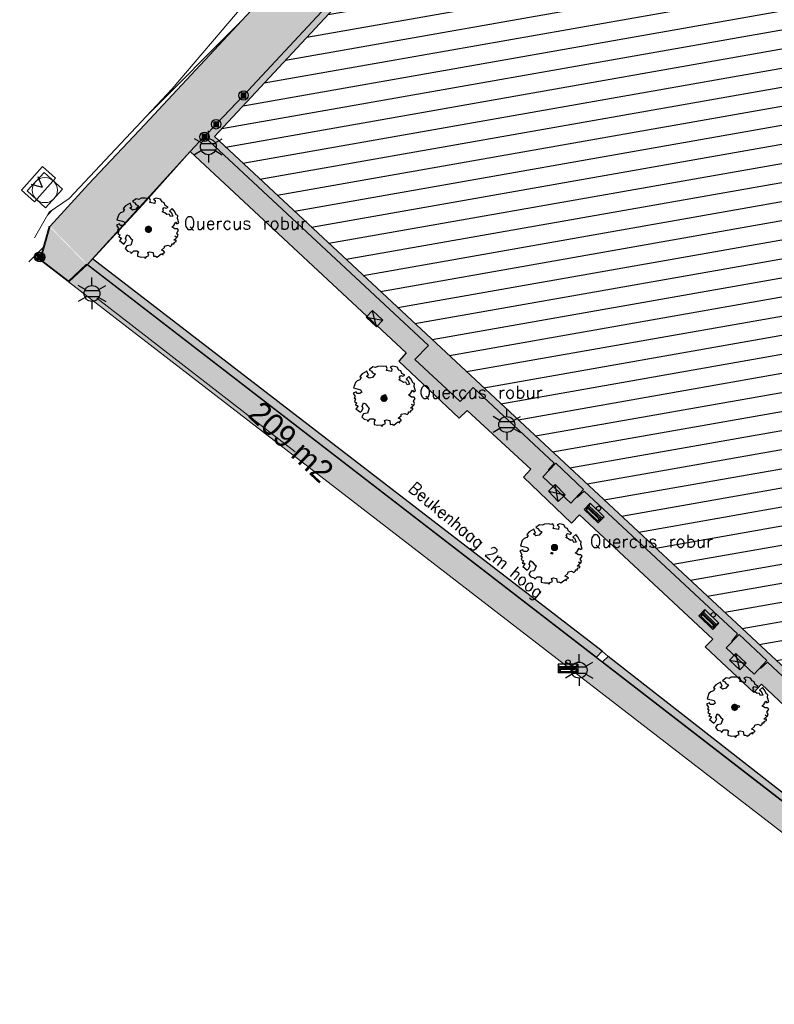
# Model space of a CAD drawing. Header units: metres. Extents: x 102852 to 106916, y 385458 to 392749.
# Tile 3 of 11: x 104443 to 104504, y 386010 to 386089. Entities that reach past the tile are written whole.
import ezdxf
from ezdxf.enums import TextEntityAlignment as Align

# ---------------------------------------------------------------- set-up
doc = ezdxf.new("R2010")
doc.units = ezdxf.units.M
for name, color, linetype, lineweight in [('0-BEBOUWING', 7, 'Continuous', 30), ('0-GRAS OM SPORTVELDEN', 2, 'Continuous', 30), ('0-HAAG', 82, 'Continuous', 30), ('0-HOCKEYVELD', 130, 'Continuous', 30), ('0-VERHARDING', 5, 'Continuous', 30), ('_alg-maatvoering', 7, 'Continuous', 0), ('B-WE-GR-BOOM-S', 90, 'Continuous', 30), ('B-WE-GR-STRUIK-G', 90, 'Continuous', 13), ('B-WE-IE-GEBOUW-G', 10, 'Continuous', 0), ('B-WE-IE-MEUBILAIR_WEGMEUBILAIR-S', 7, 'Continuous', 30), ('B-WE-IE-OV-LICHTMAST-S', 40, 'Continuous', 30), ('B-WE-IE-TERREINAFSCHEIDING_KUNSTMATIG_HEKWERK-G', 6, 'Continuous', 0), ('B-WE-KL-DATA_CAI_KAST-S', 90, 'Continuous', 30), ('B-WE-RI-HWA_KOLK_STRAATKOLK-S', 150, 'Continuous', 30), ('B-WE-RI-INSPECTIEPUT_ALGEMEEN-S', 7, 'Continuous', 30), ('B-WE-VH-KANTOPSLUITING_ACHTERKANTBAND-G', 251, 'Continuous', 13), ('B-WE-VH-KANTVERHARDING-G', 60, 'Continuous', 13), ('B-WE-VH-MATERIAALGRENS-G', 31, 'Continuous', 13), ('Bomen', 84, 'Continuous', 0), ('Boomsoort', 10, 'Continuous', 0)]:
    doc.layers.add(name, color=color, linetype=linetype, lineweight=lineweight)
doc.styles.add('ISO 1 1000 T2 5 0', font='font_iso.shx', dxfattribs={"height": 2.5})
doc.styles.add('NLCS-ISO', font='NLCS-ISO.ttf')
doc.styles.add('NLCS-ISO-M200-T25', font='NLCS-ISO.ttf', dxfattribs={"height": 0.5})
doc.styles.add('Style-STANDARD', font='STANDARD.shx')
doc.styles.add('Style-txt', font='txt.shx')

# ---------------------------------------------------------------- blocks, each defined once
blk = doc.blocks.new('SIE-WEG_PAAL_VAST_2')
blk.add_hatch(color=256).paths.add_polyline_path([(-0.37, -0.37), (-0.37, 0.37), (0.37, 0.37), (0.37, -0.37)])
blk.add_circle((0, 0), 0.75)
blk.add_3dface([(0.37, 0.37), (-0.37, 0.37), (-0.37, -0.37), (0.37, -0.37)])
at = {"style": 'NLCS-ISO'}
blk.add_attdef('TYPE', (0, 0), '', height=1.75, dxfattribs=at)
blk = doc.blocks.new('B-SIE-WEG_LICHTMAST-SO_2')
at = {"ltscale": 0.1}
for p, q in [((0, 1.27), (0, 2.53)), ((-1.1, 0.63), (-2.19, 1.27)), ((1.1, 0.63), (2.19, 1.27)), ((-1.1, -0.63), (-2.19, -1.27)), ((0, -1.27), (0, -2.53)), ((1.1, -0.63), (2.19, -1.27))]:
    blk.add_line(p, q, dxfattribs=at)
at = {"flags": 128}
for points in [[(-1.16, 0.5), (1.16, 0.5)], [(-1.16, -0.5), (1.16, -0.5)]]:
    blk.add_lwpolyline(points, dxfattribs=at)
at = {"ltscale": 0.1}
blk.add_circle((0, 0), 1.27, dxfattribs=at)
at = {"style": 'NLCS-ISO'}
blk.add_attdef('TYPE', text='', height=1.8, dxfattribs=at).set_placement((0, 2.53), align=Align.BOTTOM_CENTER)
blk = doc.blocks.new('SIE-WEG_AFVALBAK_TYPE_02')
at = {"linetype": 'Continuous'}
for p, q in [((1.56, -0.35), (-1.56, -0.35)), ((-1.33, -0.76), (-1.56, -0.35)), ((-1.33, -0.99), (-1.56, -1.72)), ((1.33, -0.76), (-1.33, -0.76)), ((-1.33, -0.99), (-1.33, -0.76)), ((1.33, -0.99), (-1.33, -0.99)), ((-1.18, -1.16), (-1.3, -1.55)), ((1.3, -1.55), (-1.3, -1.55)), ((1.18, -1.16), (-1.18, -1.16)), ((1.18, -1.16), (1.3, -1.55)), ((1.33, -0.76), (1.56, -0.35)), ((1.33, -0.99), (1.33, -0.76)), ((1.33, -0.99), (1.56, -1.72)), ((1.56, -1.72), (-1.56, -1.72))]:
    blk.add_line(p, q, dxfattribs=at)
for p, q in [((-1.56, -0.35), (-1.56, -1.72)), ((1.56, -0.35), (1.56, -1.72))]:
    blk.add_line(p, q)
blk.add_circle((0, 0), 0.354, dxfattribs=at)
blk = doc.blocks.new('SIE-WEG_PAAL_VAST_3')
blk.add_hatch(color=256).paths.add_polyline_path([(-0.37, -0.37), (-0.37, 0.37), (0.37, 0.37), (0.37, -0.37)])
blk.add_circle((0, 0), 0.75)
blk.add_3dface([(0.37, 0.37), (-0.37, 0.37), (-0.37, -0.37), (0.37, -0.37)])
at = {"style": 'NLCS-ISO'}
blk.add_attdef('TYPE', (0, 0), '', height=1.75, dxfattribs=at)
blk = doc.blocks.new('B-SIE-WEG_LICHTMAST-SO_3')
at = {"ltscale": 0.1}
for p, q in [((0, 1.27), (0, 2.53)), ((-1.1, 0.63), (-2.19, 1.27)), ((1.1, 0.63), (2.19, 1.27)), ((-1.1, -0.63), (-2.19, -1.27)), ((0, -1.27), (0, -2.53)), ((1.1, -0.63), (2.19, -1.27))]:
    blk.add_line(p, q, dxfattribs=at)
at = {"flags": 128}
for points in [[(-1.16, 0.5), (1.16, 0.5)], [(-1.16, -0.5), (1.16, -0.5)]]:
    blk.add_lwpolyline(points, dxfattribs=at)
at = {"ltscale": 0.1}
blk.add_circle((0, 0), 1.27, dxfattribs=at)
at = {"style": 'NLCS-ISO'}
blk.add_attdef('TYPE', text='', height=1.8, dxfattribs=at).set_placement((0, 2.53), align=Align.BOTTOM_CENTER)
blk = doc.blocks.new('Straatkolk 300x450')
at = {"layer": 'B-WE-RI-HWA_KOLK_STRAATKOLK-S'}
for p, q in [((-1.13, -0.75), (1.13, 0.75)), ((1.13, -0.75), (-1.13, 0.75))]:
    blk.add_line(p, q, dxfattribs=at)
blk.add_3dface([(-1.13, -0.75), (1.13, -0.75), (1.13, 0.75), (-1.13, 0.75)], dxfattribs=at)
blk = doc.blocks.new('SGR-BOOM_06_7')
at = {"linetype": 'Continuous', "flags": 128}
blk.add_lwpolyline([(2.7, 3.52), (2.53, 3.94), (2.2, 4.06), (1.94, 4.52), (1.27, 4.69), (0.86, 4.52), (1.11, 4.27), (1.06, 3.81), (0.23, 3.98), (0.35, 4.32), (0.18, 4.69), (-0.15, 4.61), (-0.49, 4.69), (-1.15, 4.65), (-1.49, 4.48), (-1.95, 4.57), (-2.54, 4.11), (-2.12, 3.9), (-1.99, 3.64), (-1.58, 3.44), (-1.99, 2.89), (-2.54, 2.77), (-2.92, 3.1), (-2.62, 3.22), (-2.87, 3.86), (-3.63, 3.43), (-4, 3.02), (-3.79, 2.85), (-4, 2.51), (-4.42, 2.35), (-4.72, 2.05), (-5.01, 1.21), (-3.88, 0.92), (-3.71, 0.54), (-4, 0.29), (-4.51, 0.29), (-4.6, 0.56), (-5.09, 0.38), (-4.76, -0.17), (-4.93, -0.38), (-4.72, -0.54), (-4.88, -1.01), (-4.53, -1.18), (-4.72, -1.55), (-4.42, -1.59), (-4.29, -1.71), (-4.62, -2.11), (-3.92, -2.68), (-3.67, -2.43), (-3.46, -1.97), (-3.63, -1.76), (-3.42, -1.17), (-3.12, -1.34), (-2.79, -1.76), (-2.5, -2.01), (-2.79, -2.81), (-3.42, -2.93), (-3.67, -3.39), (-3.33, -3.77), (-2.83, -3.9), (-2.77, -4.02), (-2.71, -4.15), (-2.33, -3.73), (-1.83, -3.73), (-1.57, -3.9), (-1.7, -4.27), (-1.7, -4.61), (-1.15, -4.74), (-0.61, -4.69), (-0.49, -4.94), (-0.23, -4.65), (0.1, -4.48), (-0.06, -4.01), (0.27, -3.9), (0.77, -4.02), (0.86, -4.61), (1.15, -4.57), (1.44, -4.74), (2.07, -4.23), (2.37, -4.36), (2.32, -4.15), (2.66, -3.98), (2.41, -3.73), (2.11, -3.64), (2.57, -3.23), (2.62, -2.98), (3.16, -2.85), (3.54, -3.06), (3.79, -2.81), (3.77, -2.63), (4.12, -2.63), (4.12, -2.39), (4.46, -2.26), (4.46, -2.05), (4.08, -2.05), (4.54, -1.59), (4.25, -1.42), (4.63, -1.55), (4.75, -1.26), (4.54, -0.92), (4.84, -0.46), (4.67, -0.25), (4.25, -0.25), (3.75, 0.08), (4.08, 0.29), (4.38, 0.84), (4.54, 0.59), (4.88, 0.71), (4.67, 1.43), (4.71, 1.89), (4.5, 1.97), (4.16, 2.64), (3.83, 3.01), (3.37, 2.6), (3.66, 2.43), (3.91, 1.8), (3.54, 1.72), (3.33, 2.14), (2.99, 2.05), (2.66, 2.31), (2.24, 2.51), (2.45, 2.68), (2.32, 2.93), (2.53, 3.18), (2.87, 3.06), (3.16, 3.23)], close=True, dxfattribs=at)
blk.add_circle((0, 0), 0.15)
at = {"style": 'NLCS-ISO-M200-T25'}
blk.add_attdef('TYPE', (0, 0), '', height=1.8, dxfattribs=at)
blk = doc.blocks.new('MPOLYGON_653')
at = {"layer": 'Bomen', "flags": 128}
for points in [[(104453.518, 386072.07), (104453.513, 386072.021), (104454.013, 386072.021)], [(104453.513, 386072.021), (104453.518, 386071.972), (104454.008, 386071.972)], [(104453.513, 386072.021), (104454.013, 386072.021), (104454.008, 386071.972)], [(104453.532, 386072.117), (104453.518, 386072.07), (104454.008, 386072.07)], [(104453.518, 386072.07), (104454.008, 386072.07), (104454.013, 386072.021)], [(104453.518, 386071.972), (104453.532, 386071.925), (104453.994, 386071.925)], [(104453.518, 386071.972), (104454.008, 386071.972), (104453.994, 386071.925)], [(104453.555, 386072.16), (104453.532, 386072.117), (104453.994, 386072.117)], [(104453.532, 386072.117), (104453.994, 386072.117), (104454.008, 386072.07)], [(104453.532, 386071.925), (104453.555, 386071.882), (104453.971, 386071.882)], [(104453.532, 386071.925), (104453.994, 386071.925), (104453.971, 386071.882)], [(104453.586, 386072.198), (104453.555, 386072.16), (104453.971, 386072.16)], [(104453.555, 386072.16), (104453.971, 386072.16), (104453.994, 386072.117)], [(104453.555, 386071.882), (104453.586, 386071.844), (104453.94, 386071.844)], [(104453.555, 386071.882), (104453.971, 386071.882), (104453.94, 386071.844)], [(104453.624, 386072.229), (104453.586, 386072.198), (104453.94, 386072.198)], [(104453.586, 386072.198), (104453.94, 386072.198), (104453.971, 386072.16)], [(104453.586, 386071.844), (104453.624, 386071.813), (104453.902, 386071.813)], [(104453.586, 386071.844), (104453.94, 386071.844), (104453.902, 386071.813)], [(104453.668, 386072.252), (104453.624, 386072.229), (104453.902, 386072.229)], [(104453.624, 386072.229), (104453.902, 386072.229), (104453.94, 386072.198)], [(104453.624, 386071.813), (104453.668, 386071.79), (104453.859, 386071.79)], [(104453.624, 386071.813), (104453.902, 386071.813), (104453.859, 386071.79)], [(104453.714, 386072.266), (104453.668, 386072.252), (104453.859, 386072.252)], [(104453.668, 386072.252), (104453.859, 386072.252), (104453.902, 386072.229)], [(104453.668, 386071.79), (104453.714, 386071.776), (104453.812, 386071.776)], [(104453.668, 386071.79), (104453.859, 386071.79), (104453.812, 386071.776)], [(104453.763, 386072.271), (104453.714, 386072.266), (104453.812, 386072.266)], [(104453.714, 386072.266), (104453.812, 386072.266), (104453.859, 386072.252)], [(104453.714, 386071.776), (104453.812, 386071.776), (104453.763, 386071.771)]]:
    blk.add_lwpolyline(points, close=True, dxfattribs=at)
at = {"layer": 'Bomen', "color": 74, "true_color": 0x55aa00, "flags": 128}
for points in [[(104453.513, 386072.021), (104453.518, 386072.07)], [(104453.518, 386071.972), (104453.513, 386072.021)], [(104453.518, 386072.07), (104453.532, 386072.117)], [(104453.532, 386071.925), (104453.518, 386071.972)], [(104453.532, 386072.117), (104453.555, 386072.16)], [(104453.555, 386071.882), (104453.532, 386071.925)], [(104453.555, 386072.16), (104453.586, 386072.198)], [(104453.586, 386071.844), (104453.555, 386071.882)], [(104453.586, 386072.198), (104453.624, 386072.229)], [(104453.624, 386071.813), (104453.586, 386071.844)], [(104453.624, 386072.229), (104453.668, 386072.252)], [(104453.668, 386071.79), (104453.624, 386071.813)], [(104453.668, 386072.252), (104453.714, 386072.266)], [(104453.714, 386071.776), (104453.668, 386071.79)], [(104453.714, 386072.266), (104453.763, 386072.271)], [(104453.763, 386071.771), (104453.714, 386071.776)], [(104453.763, 386072.271), (104453.812, 386072.266)], [(104453.812, 386071.776), (104453.763, 386071.771)], [(104453.812, 386072.266), (104453.859, 386072.252)], [(104453.859, 386071.79), (104453.812, 386071.776)], [(104453.859, 386072.252), (104453.902, 386072.229)], [(104453.902, 386071.813), (104453.859, 386071.79)], [(104453.902, 386072.229), (104453.94, 386072.198)], [(104453.94, 386071.844), (104453.902, 386071.813)], [(104453.94, 386072.198), (104453.971, 386072.16)], [(104453.971, 386071.882), (104453.94, 386071.844)], [(104453.971, 386072.16), (104453.994, 386072.117)], [(104453.994, 386071.925), (104453.971, 386071.882)], [(104453.994, 386072.117), (104454.008, 386072.07)], [(104454.008, 386071.972), (104453.994, 386071.925)], [(104454.008, 386072.07), (104454.013, 386072.021)], [(104454.013, 386072.021), (104454.008, 386071.972)]]:
    blk.add_lwpolyline(points, dxfattribs=at)
at = {"layer": 'Bomen'}
for points in [[(104453.518, 386072.07), (104453.513, 386072.021), (104454.013, 386072.021)], [(104453.532, 386072.117), (104453.518, 386072.07), (104454.008, 386072.07)], [(104453.518, 386072.07), (104454.008, 386072.07), (104454.013, 386072.021)], [(104453.555, 386072.16), (104453.532, 386072.117), (104453.994, 386072.117)], [(104453.532, 386072.117), (104453.994, 386072.117), (104454.008, 386072.07)], [(104453.586, 386072.198), (104453.555, 386072.16), (104453.971, 386072.16)], [(104453.555, 386072.16), (104453.971, 386072.16), (104453.994, 386072.117)], [(104453.624, 386072.229), (104453.586, 386072.198), (104453.94, 386072.198)], [(104453.586, 386072.198), (104453.94, 386072.198), (104453.971, 386072.16)], [(104453.668, 386072.252), (104453.624, 386072.229), (104453.902, 386072.229)], [(104453.624, 386072.229), (104453.902, 386072.229), (104453.94, 386072.198)], [(104453.714, 386072.266), (104453.668, 386072.252), (104453.859, 386072.252)], [(104453.668, 386072.252), (104453.859, 386072.252), (104453.902, 386072.229)], [(104453.763, 386072.271), (104453.714, 386072.266), (104453.812, 386072.266)], [(104453.714, 386072.266), (104453.812, 386072.266), (104453.859, 386072.252)]]:
    blk.add_solid(points, dxfattribs=at)
at = {"layer": 'Bomen', "extrusion": (0, 0, -1)}
for points in [[(-104453.513, 386072.021), (-104453.518, 386071.972), (-104454.008, 386071.972)], [(-104453.513, 386072.021), (-104454.013, 386072.021), (-104454.008, 386071.972)], [(-104453.518, 386071.972), (-104453.532, 386071.925), (-104453.994, 386071.925)], [(-104453.518, 386071.972), (-104454.008, 386071.972), (-104453.994, 386071.925)], [(-104453.532, 386071.925), (-104453.555, 386071.882), (-104453.971, 386071.882)], [(-104453.532, 386071.925), (-104453.994, 386071.925), (-104453.971, 386071.882)], [(-104453.555, 386071.882), (-104453.586, 386071.844), (-104453.94, 386071.844)], [(-104453.555, 386071.882), (-104453.971, 386071.882), (-104453.94, 386071.844)], [(-104453.586, 386071.844), (-104453.624, 386071.813), (-104453.902, 386071.813)], [(-104453.586, 386071.844), (-104453.94, 386071.844), (-104453.902, 386071.813)], [(-104453.624, 386071.813), (-104453.668, 386071.79), (-104453.859, 386071.79)], [(-104453.624, 386071.813), (-104453.902, 386071.813), (-104453.859, 386071.79)], [(-104453.668, 386071.79), (-104453.714, 386071.776), (-104453.812, 386071.776)], [(-104453.668, 386071.79), (-104453.859, 386071.79), (-104453.812, 386071.776)], [(-104453.714, 386071.776), (-104453.812, 386071.776), (-104453.763, 386071.771)]]:
    blk.add_solid(points, dxfattribs=at)
blk = doc.blocks.new('MPOLYGON_655')
at = {"layer": 'Bomen', "flags": 128}
for points in [[(104500.332, 386033.92), (104500.327, 386033.871), (104500.827, 386033.871)], [(104500.327, 386033.871), (104500.332, 386033.822), (104500.822, 386033.822)], [(104500.327, 386033.871), (104500.827, 386033.871), (104500.822, 386033.822)], [(104500.346, 386033.967), (104500.332, 386033.92), (104500.822, 386033.92)], [(104500.332, 386033.92), (104500.822, 386033.92), (104500.827, 386033.871)], [(104500.332, 386033.822), (104500.346, 386033.775), (104500.808, 386033.775)], [(104500.332, 386033.822), (104500.822, 386033.822), (104500.808, 386033.775)], [(104500.369, 386034.01), (104500.346, 386033.967), (104500.808, 386033.967)], [(104500.346, 386033.967), (104500.808, 386033.967), (104500.822, 386033.92)], [(104500.4, 386034.048), (104500.369, 386034.01), (104500.785, 386034.01)], [(104500.369, 386034.01), (104500.785, 386034.01), (104500.808, 386033.967)], [(104500.438, 386034.079), (104500.4, 386034.048), (104500.754, 386034.048)], [(104500.4, 386034.048), (104500.754, 386034.048), (104500.785, 386034.01)], [(104500.481, 386034.102), (104500.438, 386034.079), (104500.716, 386034.079)], [(104500.438, 386034.079), (104500.716, 386034.079), (104500.754, 386034.048)], [(104500.528, 386034.116), (104500.481, 386034.102), (104500.673, 386034.102)], [(104500.481, 386034.102), (104500.673, 386034.102), (104500.716, 386034.079)], [(104500.577, 386034.121), (104500.528, 386034.116), (104500.626, 386034.116)], [(104500.528, 386034.116), (104500.626, 386034.116), (104500.673, 386034.102)], [(104500.346, 386033.775), (104500.369, 386033.732), (104500.785, 386033.732)], [(104500.346, 386033.775), (104500.808, 386033.775), (104500.785, 386033.732)], [(104500.369, 386033.732), (104500.4, 386033.694), (104500.754, 386033.694)], [(104500.369, 386033.732), (104500.785, 386033.732), (104500.754, 386033.694)], [(104500.4, 386033.694), (104500.438, 386033.663), (104500.716, 386033.663)], [(104500.4, 386033.694), (104500.754, 386033.694), (104500.716, 386033.663)], [(104500.438, 386033.663), (104500.481, 386033.64), (104500.673, 386033.64)], [(104500.438, 386033.663), (104500.716, 386033.663), (104500.673, 386033.64)], [(104500.481, 386033.64), (104500.528, 386033.626), (104500.626, 386033.626)], [(104500.481, 386033.64), (104500.673, 386033.64), (104500.626, 386033.626)], [(104500.528, 386033.626), (104500.626, 386033.626), (104500.577, 386033.621)]]:
    blk.add_lwpolyline(points, close=True, dxfattribs=at)
at = {"layer": 'Bomen', "color": 74, "true_color": 0x55aa00, "flags": 128}
for points in [[(104500.327, 386033.871), (104500.332, 386033.92)], [(104500.332, 386033.822), (104500.327, 386033.871)], [(104500.332, 386033.92), (104500.346, 386033.967)], [(104500.346, 386033.775), (104500.332, 386033.822)], [(104500.346, 386033.967), (104500.369, 386034.01)], [(104500.369, 386034.01), (104500.4, 386034.048)], [(104500.4, 386034.048), (104500.438, 386034.079)], [(104500.438, 386034.079), (104500.481, 386034.102)], [(104500.481, 386034.102), (104500.528, 386034.116)], [(104500.528, 386034.116), (104500.577, 386034.121)], [(104500.577, 386034.121), (104500.626, 386034.116)], [(104500.626, 386034.116), (104500.673, 386034.102)], [(104500.673, 386034.102), (104500.716, 386034.079)], [(104500.716, 386034.079), (104500.754, 386034.048)], [(104500.754, 386034.048), (104500.785, 386034.01)], [(104500.785, 386034.01), (104500.808, 386033.967)], [(104500.808, 386033.967), (104500.822, 386033.92)], [(104500.822, 386033.822), (104500.808, 386033.775)], [(104500.822, 386033.92), (104500.827, 386033.871)], [(104500.827, 386033.871), (104500.822, 386033.822)], [(104500.369, 386033.732), (104500.346, 386033.775)], [(104500.4, 386033.694), (104500.369, 386033.732)], [(104500.438, 386033.663), (104500.4, 386033.694)], [(104500.481, 386033.64), (104500.438, 386033.663)], [(104500.528, 386033.626), (104500.481, 386033.64)], [(104500.577, 386033.621), (104500.528, 386033.626)], [(104500.626, 386033.626), (104500.577, 386033.621)], [(104500.673, 386033.64), (104500.626, 386033.626)], [(104500.716, 386033.663), (104500.673, 386033.64)], [(104500.754, 386033.694), (104500.716, 386033.663)], [(104500.785, 386033.732), (104500.754, 386033.694)], [(104500.808, 386033.775), (104500.785, 386033.732)]]:
    blk.add_lwpolyline(points, dxfattribs=at)
at = {"layer": 'Bomen'}
for points in [[(104500.332, 386033.92), (104500.327, 386033.871), (104500.827, 386033.871)], [(104500.346, 386033.967), (104500.332, 386033.92), (104500.822, 386033.92)], [(104500.332, 386033.92), (104500.822, 386033.92), (104500.827, 386033.871)], [(104500.369, 386034.01), (104500.346, 386033.967), (104500.808, 386033.967)], [(104500.346, 386033.967), (104500.808, 386033.967), (104500.822, 386033.92)], [(104500.4, 386034.048), (104500.369, 386034.01), (104500.785, 386034.01)], [(104500.369, 386034.01), (104500.785, 386034.01), (104500.808, 386033.967)], [(104500.438, 386034.079), (104500.4, 386034.048), (104500.754, 386034.048)], [(104500.4, 386034.048), (104500.754, 386034.048), (104500.785, 386034.01)], [(104500.481, 386034.102), (104500.438, 386034.079), (104500.716, 386034.079)], [(104500.438, 386034.079), (104500.716, 386034.079), (104500.754, 386034.048)], [(104500.528, 386034.116), (104500.481, 386034.102), (104500.673, 386034.102)], [(104500.481, 386034.102), (104500.673, 386034.102), (104500.716, 386034.079)], [(104500.577, 386034.121), (104500.528, 386034.116), (104500.626, 386034.116)], [(104500.528, 386034.116), (104500.626, 386034.116), (104500.673, 386034.102)]]:
    blk.add_solid(points, dxfattribs=at)
at = {"layer": 'Bomen', "extrusion": (0, 0, -1)}
for points in [[(-104500.327, 386033.871), (-104500.332, 386033.822), (-104500.822, 386033.822)], [(-104500.327, 386033.871), (-104500.827, 386033.871), (-104500.822, 386033.822)], [(-104500.332, 386033.822), (-104500.346, 386033.775), (-104500.808, 386033.775)], [(-104500.332, 386033.822), (-104500.822, 386033.822), (-104500.808, 386033.775)], [(-104500.346, 386033.775), (-104500.369, 386033.732), (-104500.785, 386033.732)], [(-104500.346, 386033.775), (-104500.808, 386033.775), (-104500.785, 386033.732)], [(-104500.369, 386033.732), (-104500.4, 386033.694), (-104500.754, 386033.694)], [(-104500.369, 386033.732), (-104500.785, 386033.732), (-104500.754, 386033.694)], [(-104500.4, 386033.694), (-104500.438, 386033.663), (-104500.716, 386033.663)], [(-104500.4, 386033.694), (-104500.754, 386033.694), (-104500.716, 386033.663)], [(-104500.438, 386033.663), (-104500.481, 386033.64), (-104500.673, 386033.64)], [(-104500.438, 386033.663), (-104500.716, 386033.663), (-104500.673, 386033.64)], [(-104500.481, 386033.64), (-104500.528, 386033.626), (-104500.626, 386033.626)], [(-104500.481, 386033.64), (-104500.673, 386033.64), (-104500.626, 386033.626)], [(-104500.528, 386033.626), (-104500.626, 386033.626), (-104500.577, 386033.621)]]:
    blk.add_solid(points, dxfattribs=at)
blk = doc.blocks.new('MPOLYGON_656')
at = {"layer": 'Bomen', "flags": 128}
for points in [[(104485.945, 386046.679), (104485.94, 386046.63), (104486.44, 386046.63)], [(104485.94, 386046.63), (104485.945, 386046.581), (104486.435, 386046.581)], [(104485.94, 386046.63), (104486.44, 386046.63), (104486.435, 386046.581)], [(104485.959, 386046.726), (104485.945, 386046.679), (104486.435, 386046.679)], [(104485.945, 386046.679), (104486.435, 386046.679), (104486.44, 386046.63)], [(104485.945, 386046.581), (104485.959, 386046.534), (104486.421, 386046.534)], [(104485.945, 386046.581), (104486.435, 386046.581), (104486.421, 386046.534)], [(104485.982, 386046.769), (104485.959, 386046.726), (104486.421, 386046.726)], [(104485.959, 386046.726), (104486.421, 386046.726), (104486.435, 386046.679)], [(104485.959, 386046.534), (104485.982, 386046.491), (104486.398, 386046.491)], [(104485.959, 386046.534), (104486.421, 386046.534), (104486.398, 386046.491)], [(104486.013, 386046.807), (104485.982, 386046.769), (104486.398, 386046.769)], [(104485.982, 386046.769), (104486.398, 386046.769), (104486.421, 386046.726)], [(104485.982, 386046.491), (104486.013, 386046.453), (104486.367, 386046.453)], [(104485.982, 386046.491), (104486.398, 386046.491), (104486.367, 386046.453)], [(104486.051, 386046.838), (104486.013, 386046.807), (104486.367, 386046.807)], [(104486.013, 386046.807), (104486.367, 386046.807), (104486.398, 386046.769)], [(104486.013, 386046.453), (104486.051, 386046.422), (104486.329, 386046.422)], [(104486.013, 386046.453), (104486.367, 386046.453), (104486.329, 386046.422)], [(104486.094, 386046.861), (104486.051, 386046.838), (104486.329, 386046.838)], [(104486.051, 386046.838), (104486.329, 386046.838), (104486.367, 386046.807)], [(104486.051, 386046.422), (104486.094, 386046.399), (104486.286, 386046.399)], [(104486.051, 386046.422), (104486.329, 386046.422), (104486.286, 386046.399)], [(104486.141, 386046.875), (104486.094, 386046.861), (104486.286, 386046.861)], [(104486.094, 386046.861), (104486.286, 386046.861), (104486.329, 386046.838)], [(104486.094, 386046.399), (104486.141, 386046.385), (104486.239, 386046.385)], [(104486.094, 386046.399), (104486.286, 386046.399), (104486.239, 386046.385)], [(104486.19, 386046.88), (104486.141, 386046.875), (104486.239, 386046.875)], [(104486.141, 386046.875), (104486.239, 386046.875), (104486.286, 386046.861)], [(104486.141, 386046.385), (104486.239, 386046.385), (104486.19, 386046.38)]]:
    blk.add_lwpolyline(points, close=True, dxfattribs=at)
at = {"layer": 'Bomen', "color": 74, "true_color": 0x55aa00, "flags": 128}
for points in [[(104485.94, 386046.63), (104485.945, 386046.679)], [(104485.945, 386046.581), (104485.94, 386046.63)], [(104485.945, 386046.679), (104485.959, 386046.726)], [(104485.959, 386046.534), (104485.945, 386046.581)], [(104485.959, 386046.726), (104485.982, 386046.769)], [(104485.982, 386046.491), (104485.959, 386046.534)], [(104485.982, 386046.769), (104486.013, 386046.807)], [(104486.013, 386046.453), (104485.982, 386046.491)], [(104486.013, 386046.807), (104486.051, 386046.838)], [(104486.051, 386046.422), (104486.013, 386046.453)], [(104486.051, 386046.838), (104486.094, 386046.861)], [(104486.094, 386046.399), (104486.051, 386046.422)], [(104486.094, 386046.861), (104486.141, 386046.875)], [(104486.141, 386046.385), (104486.094, 386046.399)], [(104486.141, 386046.875), (104486.19, 386046.88)], [(104486.19, 386046.38), (104486.141, 386046.385)], [(104486.19, 386046.88), (104486.239, 386046.875)], [(104486.239, 386046.385), (104486.19, 386046.38)], [(104486.239, 386046.875), (104486.286, 386046.861)], [(104486.286, 386046.399), (104486.239, 386046.385)], [(104486.286, 386046.861), (104486.329, 386046.838)], [(104486.329, 386046.422), (104486.286, 386046.399)], [(104486.329, 386046.838), (104486.367, 386046.807)], [(104486.367, 386046.453), (104486.329, 386046.422)], [(104486.367, 386046.807), (104486.398, 386046.769)], [(104486.398, 386046.491), (104486.367, 386046.453)], [(104486.398, 386046.769), (104486.421, 386046.726)], [(104486.421, 386046.534), (104486.398, 386046.491)], [(104486.421, 386046.726), (104486.435, 386046.679)], [(104486.435, 386046.581), (104486.421, 386046.534)], [(104486.435, 386046.679), (104486.44, 386046.63)], [(104486.44, 386046.63), (104486.435, 386046.581)]]:
    blk.add_lwpolyline(points, dxfattribs=at)
at = {"layer": 'Bomen'}
for points in [[(104485.945, 386046.679), (104485.94, 386046.63), (104486.44, 386046.63)], [(104485.959, 386046.726), (104485.945, 386046.679), (104486.435, 386046.679)], [(104485.945, 386046.679), (104486.435, 386046.679), (104486.44, 386046.63)], [(104485.982, 386046.769), (104485.959, 386046.726), (104486.421, 386046.726)], [(104485.959, 386046.726), (104486.421, 386046.726), (104486.435, 386046.679)], [(104486.013, 386046.807), (104485.982, 386046.769), (104486.398, 386046.769)], [(104485.982, 386046.769), (104486.398, 386046.769), (104486.421, 386046.726)], [(104486.051, 386046.838), (104486.013, 386046.807), (104486.367, 386046.807)], [(104486.013, 386046.807), (104486.367, 386046.807), (104486.398, 386046.769)], [(104486.094, 386046.861), (104486.051, 386046.838), (104486.329, 386046.838)], [(104486.051, 386046.838), (104486.329, 386046.838), (104486.367, 386046.807)], [(104486.141, 386046.875), (104486.094, 386046.861), (104486.286, 386046.861)], [(104486.094, 386046.861), (104486.286, 386046.861), (104486.329, 386046.838)], [(104486.19, 386046.88), (104486.141, 386046.875), (104486.239, 386046.875)], [(104486.141, 386046.875), (104486.239, 386046.875), (104486.286, 386046.861)]]:
    blk.add_solid(points, dxfattribs=at)
at = {"layer": 'Bomen', "extrusion": (0, 0, -1)}
for points in [[(-104485.94, 386046.63), (-104485.945, 386046.581), (-104486.435, 386046.581)], [(-104485.94, 386046.63), (-104486.44, 386046.63), (-104486.435, 386046.581)], [(-104485.945, 386046.581), (-104485.959, 386046.534), (-104486.421, 386046.534)], [(-104485.945, 386046.581), (-104486.435, 386046.581), (-104486.421, 386046.534)], [(-104485.959, 386046.534), (-104485.982, 386046.491), (-104486.398, 386046.491)], [(-104485.959, 386046.534), (-104486.421, 386046.534), (-104486.398, 386046.491)], [(-104485.982, 386046.491), (-104486.013, 386046.453), (-104486.367, 386046.453)], [(-104485.982, 386046.491), (-104486.398, 386046.491), (-104486.367, 386046.453)], [(-104486.013, 386046.453), (-104486.051, 386046.422), (-104486.329, 386046.422)], [(-104486.013, 386046.453), (-104486.367, 386046.453), (-104486.329, 386046.422)], [(-104486.051, 386046.422), (-104486.094, 386046.399), (-104486.286, 386046.399)], [(-104486.051, 386046.422), (-104486.329, 386046.422), (-104486.286, 386046.399)], [(-104486.094, 386046.399), (-104486.141, 386046.385), (-104486.239, 386046.385)], [(-104486.094, 386046.399), (-104486.286, 386046.399), (-104486.239, 386046.385)], [(-104486.141, 386046.385), (-104486.239, 386046.385), (-104486.19, 386046.38)]]:
    blk.add_solid(points, dxfattribs=at)
blk = doc.blocks.new('MPOLYGON_657')
at = {"layer": 'Bomen', "flags": 128}
for points in [[(104472.329, 386058.576), (104472.324, 386058.527), (104472.824, 386058.527)], [(104472.324, 386058.527), (104472.329, 386058.478), (104472.819, 386058.478)], [(104472.324, 386058.527), (104472.824, 386058.527), (104472.819, 386058.478)], [(104472.343, 386058.623), (104472.329, 386058.576), (104472.819, 386058.576)], [(104472.329, 386058.576), (104472.819, 386058.576), (104472.824, 386058.527)], [(104472.329, 386058.478), (104472.343, 386058.431), (104472.805, 386058.431)], [(104472.329, 386058.478), (104472.819, 386058.478), (104472.805, 386058.431)], [(104472.366, 386058.666), (104472.343, 386058.623), (104472.805, 386058.623)], [(104472.343, 386058.623), (104472.805, 386058.623), (104472.819, 386058.576)], [(104472.343, 386058.431), (104472.366, 386058.388), (104472.782, 386058.388)], [(104472.343, 386058.431), (104472.805, 386058.431), (104472.782, 386058.388)], [(104472.398, 386058.704), (104472.366, 386058.666), (104472.782, 386058.666)], [(104472.366, 386058.666), (104472.782, 386058.666), (104472.805, 386058.623)], [(104472.366, 386058.388), (104472.398, 386058.35), (104472.751, 386058.35)], [(104472.366, 386058.388), (104472.782, 386058.388), (104472.751, 386058.35)], [(104472.435, 386058.735), (104472.398, 386058.704), (104472.751, 386058.704)], [(104472.398, 386058.704), (104472.751, 386058.704), (104472.782, 386058.666)], [(104472.398, 386058.35), (104472.435, 386058.319), (104472.713, 386058.319)], [(104472.398, 386058.35), (104472.751, 386058.35), (104472.713, 386058.319)], [(104472.479, 386058.758), (104472.435, 386058.735), (104472.713, 386058.735)], [(104472.435, 386058.735), (104472.713, 386058.735), (104472.751, 386058.704)], [(104472.435, 386058.319), (104472.479, 386058.296), (104472.67, 386058.296)], [(104472.435, 386058.319), (104472.713, 386058.319), (104472.67, 386058.296)], [(104472.526, 386058.772), (104472.479, 386058.758), (104472.67, 386058.758)], [(104472.479, 386058.758), (104472.67, 386058.758), (104472.713, 386058.735)], [(104472.479, 386058.296), (104472.526, 386058.282), (104472.623, 386058.282)], [(104472.479, 386058.296), (104472.67, 386058.296), (104472.623, 386058.282)], [(104472.574, 386058.777), (104472.526, 386058.772), (104472.623, 386058.772)], [(104472.526, 386058.772), (104472.623, 386058.772), (104472.67, 386058.758)], [(104472.526, 386058.282), (104472.623, 386058.282), (104472.574, 386058.277)]]:
    blk.add_lwpolyline(points, close=True, dxfattribs=at)
at = {"layer": 'Bomen', "color": 74, "true_color": 0x55aa00, "flags": 128}
for points in [[(104472.324, 386058.527), (104472.329, 386058.576)], [(104472.329, 386058.478), (104472.324, 386058.527)], [(104472.329, 386058.576), (104472.343, 386058.623)], [(104472.343, 386058.431), (104472.329, 386058.478)], [(104472.343, 386058.623), (104472.366, 386058.666)], [(104472.366, 386058.388), (104472.343, 386058.431)], [(104472.366, 386058.666), (104472.398, 386058.704)], [(104472.398, 386058.35), (104472.366, 386058.388)], [(104472.398, 386058.704), (104472.435, 386058.735)], [(104472.435, 386058.319), (104472.398, 386058.35)], [(104472.435, 386058.735), (104472.479, 386058.758)], [(104472.479, 386058.296), (104472.435, 386058.319)], [(104472.479, 386058.758), (104472.526, 386058.772)], [(104472.526, 386058.282), (104472.479, 386058.296)], [(104472.526, 386058.772), (104472.574, 386058.777)], [(104472.574, 386058.277), (104472.526, 386058.282)], [(104472.574, 386058.777), (104472.623, 386058.772)], [(104472.623, 386058.282), (104472.574, 386058.277)], [(104472.623, 386058.772), (104472.67, 386058.758)], [(104472.67, 386058.296), (104472.623, 386058.282)], [(104472.67, 386058.758), (104472.713, 386058.735)], [(104472.713, 386058.319), (104472.67, 386058.296)], [(104472.713, 386058.735), (104472.751, 386058.704)], [(104472.751, 386058.35), (104472.713, 386058.319)], [(104472.751, 386058.704), (104472.782, 386058.666)], [(104472.782, 386058.388), (104472.751, 386058.35)], [(104472.782, 386058.666), (104472.805, 386058.623)], [(104472.805, 386058.431), (104472.782, 386058.388)], [(104472.805, 386058.623), (104472.819, 386058.576)], [(104472.819, 386058.478), (104472.805, 386058.431)], [(104472.819, 386058.576), (104472.824, 386058.527)], [(104472.824, 386058.527), (104472.819, 386058.478)]]:
    blk.add_lwpolyline(points, dxfattribs=at)
at = {"layer": 'Bomen'}
for points in [[(104472.329, 386058.576), (104472.324, 386058.527), (104472.824, 386058.527)], [(104472.343, 386058.623), (104472.329, 386058.576), (104472.819, 386058.576)], [(104472.329, 386058.576), (104472.819, 386058.576), (104472.824, 386058.527)], [(104472.366, 386058.666), (104472.343, 386058.623), (104472.805, 386058.623)], [(104472.343, 386058.623), (104472.805, 386058.623), (104472.819, 386058.576)], [(104472.398, 386058.704), (104472.366, 386058.666), (104472.782, 386058.666)], [(104472.366, 386058.666), (104472.782, 386058.666), (104472.805, 386058.623)], [(104472.435, 386058.735), (104472.398, 386058.704), (104472.751, 386058.704)], [(104472.398, 386058.704), (104472.751, 386058.704), (104472.782, 386058.666)], [(104472.479, 386058.758), (104472.435, 386058.735), (104472.713, 386058.735)], [(104472.435, 386058.735), (104472.713, 386058.735), (104472.751, 386058.704)], [(104472.526, 386058.772), (104472.479, 386058.758), (104472.67, 386058.758)], [(104472.479, 386058.758), (104472.67, 386058.758), (104472.713, 386058.735)], [(104472.574, 386058.777), (104472.526, 386058.772), (104472.623, 386058.772)], [(104472.526, 386058.772), (104472.623, 386058.772), (104472.67, 386058.758)]]:
    blk.add_solid(points, dxfattribs=at)
at = {"layer": 'Bomen', "extrusion": (0, 0, -1)}
for points in [[(-104472.324, 386058.527), (-104472.329, 386058.478), (-104472.819, 386058.478)], [(-104472.324, 386058.527), (-104472.824, 386058.527), (-104472.819, 386058.478)], [(-104472.329, 386058.478), (-104472.343, 386058.431), (-104472.805, 386058.431)], [(-104472.329, 386058.478), (-104472.819, 386058.478), (-104472.805, 386058.431)], [(-104472.343, 386058.431), (-104472.366, 386058.388), (-104472.782, 386058.388)], [(-104472.343, 386058.431), (-104472.805, 386058.431), (-104472.782, 386058.388)], [(-104472.366, 386058.388), (-104472.398, 386058.35), (-104472.751, 386058.35)], [(-104472.366, 386058.388), (-104472.782, 386058.388), (-104472.751, 386058.35)], [(-104472.398, 386058.35), (-104472.435, 386058.319), (-104472.713, 386058.319)], [(-104472.398, 386058.35), (-104472.751, 386058.35), (-104472.713, 386058.319)], [(-104472.435, 386058.319), (-104472.479, 386058.296), (-104472.67, 386058.296)], [(-104472.435, 386058.319), (-104472.713, 386058.319), (-104472.67, 386058.296)], [(-104472.479, 386058.296), (-104472.526, 386058.282), (-104472.623, 386058.282)], [(-104472.479, 386058.296), (-104472.67, 386058.296), (-104472.623, 386058.282)], [(-104472.526, 386058.282), (-104472.623, 386058.282), (-104472.574, 386058.277)]]:
    blk.add_solid(points, dxfattribs=at)
blk = doc.blocks.new('SKL-DATA_TERREINKAST-SO_11')
for q in [(-0.82, 0.8), (0.82, 0.8)]:
    blk.add_line((0, -0.84), q)
blk.add_3dface([(2.52, 1.41), (-2.52, 1.41), (-2.52, -1.41), (2.52, -1.41)])
at = {"style": 'NLCS-ISO'}
blk.add_attdef('TYPE', text='', height=1.75, dxfattribs=at).set_placement((-0.17, 3.44), align=Align.MIDDLE_CENTER)
blk = doc.blocks.new('B-SRI-PUT_VWA-SO')
at = {"lineweight": 0}
blk.add_circle((0, 0), 2, dxfattribs=at)
blk.add_3dface([(-2, 2), (2, 2), (2, -2), (-2, -2)])
blk.add_3dface([(2, -2), (2, 2), (-2, 2), (-2, -2)], dxfattribs=at)
blk = doc.blocks.new('SIE-WEG_PAAL_VAST_9')
blk.add_hatch(color=256).paths.add_polyline_path([(-0.37, -0.37), (-0.37, 0.37), (0.37, 0.37), (0.37, -0.37)])
blk.add_circle((0, 0), 0.75)
blk.add_3dface([(0.37, 0.37), (-0.37, 0.37), (-0.37, -0.37), (0.37, -0.37)])
at = {"style": 'NLCS-ISO'}
blk.add_attdef('TYPE', (0, 0), '', height=1.75, dxfattribs=at)

msp = doc.modelspace()

# ---------------------------------------------------------------- hatches: boundary and pattern name
at = {"layer": '0-BEBOUWING', "ltscale": 0.2, "true_color": 0x636466, "extrusion": (0, 0, -1)}
msp.add_hatch(color=251, dxfattribs=at).paths.add_polyline_path([(-104488.501, 386051.27), (-104487.499, 386050.166), (-104485.257, 386052.259), (-104486.295, 386053.346)])
at = {"layer": '0-BEBOUWING', "ltscale": 0.2, "true_color": 0x636466}
msp.add_hatch(color=251, dxfattribs=at).paths.add_polyline_path([(104502.132, 386036.522), (104503.135, 386037.61), (104500.926, 386039.683), (104499.891, 386038.618)])
at = {"layer": '0-GRAS OM SPORTVELDEN', "ltscale": 0.2}
h = msp.add_hatch(dxfattribs=at)
h.set_pattern_fill('ANSI31', color=256, scale=0.1, pattern_type=2)
h.set_pattern_definition([(45, (0.0869, -0.017), (-1.122532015, 1.122532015), [])])
h.paths.add_polyline_path([(104492.32, 386136.264), (104492.174, 386137.249), (104491.413, 386133.158), (104489.373, 386128.686), (104482.911, 386119.251), (104474.278, 386107.448), (104467.349, 386098.137), (104461.322, 386089.9), (104455.661, 386083.243), (104447.425, 386074.493), (104445.825, 386073.382), (104444.66, 386071.345), (104443.48, 386069.266), (104445.134, 386069.617), (104445.912, 386072.266), (104448.975, 386075.621), (104453.487, 386080.399), (104484.808, 386113.997), (104494.151, 386124.071)])
at = {"layer": '0-HAAG', "ltscale": 0.2, "true_color": 0x136734}
for points in [[(104449.291, 386069.666), (104448.891, 386069.215), (104489.537, 386037.879), (104489.987, 386038.349)], [(104449.291, 386069.666), (104448.891, 386069.215), (104489.537, 386037.879), (104489.987, 386038.349)], [(104490.488, 386037.939), (104490.013, 386037.512), (104512.829, 386019.88), (104513.121, 386020.238)], [(104490.488, 386037.939), (104490.013, 386037.512), (104512.829, 386019.88), (104513.121, 386020.238)]]:
    msp.add_hatch(color=116, dxfattribs=at).paths.add_polyline_path(points)
at = {"layer": '0-HOCKEYVELD'}
h = msp.add_hatch(dxfattribs=at)
h.set_pattern_fill('HATCH', color=256, scale=0.1, style=0, pattern_type=2)
h.set_pattern_definition([(10, (104535.0137, 386073.5585), (-0.260472, 1.477212), [])])
h.paths.add_polyline_path([(104534.547, 386088.317), (104498.556, 386121.859), (104459.026, 386079.429), (104531.042, 386012.341), (104570.587, 386054.761), (104535.317, 386087.619)])
at = {"layer": '0-VERHARDING', "ltscale": 0.2, "true_color": 0x939598, "extrusion": (0, 0, -1)}
h = msp.add_hatch(color=252, dxfattribs=at)
h.paths.add_polyline_path([(-104545.831, 386099.819), (-104548.094, 386107.205), (-104549.994, 386120.024), (-104539.764, 386121.466), (-104539.51, 386120.577), (-104540.382, 386120.452), (-104548.985, 386119.168), (-104547.269, 386107.67), (-104544.928, 386100.271)], flags=17)
h.paths.add_polyline_path([(-104487.548, 386048.579), (-104488.187, 386049.238), (-104487.499, 386050.166), (-104485.257, 386052.259), (-104486.295, 386053.346), (-104488.501, 386051.27), (-104488.775, 386051.715), (-104459.026, 386079.429), (-104498.556, 386121.859), (-104535.855, 386087.118), (-104537.355, 386088.728), (-104546.515, 386098.578), (-104545.831, 386099.819), (-104544.928, 386100.271), (-104544.709, 386100.39), (-104544.004, 386098.057), (-104543.329, 386097.486), (-104542.807, 386098.339), (-104543.474, 386102.955), (-104543.827, 386102.972), (-104535.772, 386104.117), (-104536.905, 386112.193), (-104539.142, 386111.999), (-104539.432, 386113.944), (-104537.573, 386114.249), (-104539.51, 386120.577), (-104539.764, 386121.466), (-104544.445, 386137.178), (-104544.692, 386138.046), (-104545.084, 386138.86), (-104545.609, 386139.594), (-104540.945, 386141.397), (-104541.634, 386140.792), (-104538.984, 386131.996), (-104535.816, 386121.488), (-104534.116, 386115.719), (-104529.901, 386106.258), (-104521.318, 386114.232), (-104517.767, 386110.408), (-104498.352, 386128.536), (-104495.387, 386125.358), (-104492.518, 386144.681), (-104491.009, 386145.111), (-104494.151, 386124.071), (-104484.808, 386113.997), (-104445.912, 386072.266), (-104448.891, 386069.215), (-104457.102, 386078.249), (-104474.336, 386062.154), (-104473.754, 386061.494), (-104478.588, 386056.958), (-104479.225, 386057.569), (-104484.309, 386052.876), (-104483.704, 386052.241)], flags=17)
for points in [[(-104531.166, 386009.275), (-104582.728, 386064.554), (-104581.702, 386065.949), (-104572.466, 386056.011), (-104537.355, 386088.728), (-104535.855, 386087.118), (-104570.587, 386054.761), (-104531.042, 386012.341), (-104501.282, 386040.065), (-104500.926, 386039.683), (-104503.135, 386037.61), (-104502.132, 386036.522), (-104499.891, 386038.618), (-104498.223, 386038.693), (-104502.095, 386035.054), (-104502.712, 386035.728), (-104507.87, 386030.873), (-104507.266, 386030.23), (-104512.113, 386025.602), (-104512.773, 386026.316)], [(-104499.891, 386038.618), (-104500.926, 386039.683), (-104501.282, 386040.065), (-104488.775, 386051.715), (-104488.501, 386051.27), (-104487.499, 386050.166), (-104488.187, 386049.238), (-104498.832, 386039.32), (-104498.223, 386038.693)]]:
    msp.add_hatch(color=252, dxfattribs=at).paths.add_polyline_path(points)
at = {"layer": '0-VERHARDING', "ltscale": 0.2, "true_color": 0x939598}
msp.add_hatch(color=252, dxfattribs=at).paths.add_polyline_path([(104530.645, 386003.684), (104447.389, 386067.834), (104445.047, 386069.634), (104445.825, 386072.283), (104448.804, 386069.232), (104489.45, 386037.896), (104489.926, 386037.529), (104512.742, 386019.897), (104513.12, 386019.605), (104521.709, 386012.963), (104531.596, 386004.918)])

# ---------------------------------------------------------------- linework, layer by layer
at = {"layer": '0-GRAS OM SPORTVELDEN', "flags": 128}
msp.add_lwpolyline([(104513.121, 386020.238), (104490.488, 386037.939), (104489.987, 386038.349), (104449.291, 386069.666), (104457.101, 386078.248), (104474.336, 386062.154), (104473.754, 386061.494), (104478.588, 386056.958), (104479.225, 386057.569), (104484.309, 386052.876), (104483.704, 386052.241), (104487.548, 386048.579), (104488.187, 386049.238), (104498.832, 386039.32), (104498.223, 386038.693), (104502.095, 386035.054), (104502.712, 386035.728), (104507.87, 386030.873)], dxfattribs=at)
at = {"layer": 'B-WE-GR-STRUIK-G', "flags": 128}
msp.add_lwpolyline([(104444.66, 386071.345), (104445.825, 386073.382), (104447.425, 386074.493), (104455.661, 386083.243), (104461.322, 386089.9), (104467.349, 386098.137), (104474.278, 386107.448), (104482.911, 386119.251), (104489.373, 386128.686), (104491.413, 386133.158), (104492.174, 386137.249)], dxfattribs=at)
at = {"layer": 'B-WE-GR-STRUIK-G'}
for points in [[(104449.291, 386069.666), (104448.891, 386069.215), (104489.537, 386037.879), (104489.987, 386038.349)], [(104490.488, 386037.939), (104490.013, 386037.512), (104512.829, 386019.88), (104513.121, 386020.238)]]:
    msp.add_3dface(points, dxfattribs=at)
at = {"layer": 'B-WE-IE-GEBOUW-G'}
for points in [[(104488.501, 386051.27), (104487.499, 386050.166), (104485.257, 386052.259), (104486.295, 386053.346)], [(104502.132, 386036.522), (104503.135, 386037.61), (104500.926, 386039.683), (104499.891, 386038.618)]]:
    msp.add_3dface(points, dxfattribs=at)
at = {"layer": 'B-WE-IE-TERREINAFSCHEIDING_KUNSTMATIG_HEKWERK-G', "flags": 128}
for points in [[(104535.506, 386088.253), (104534.493, 386089.164), (104519.89, 386102.805), (104516.807, 386105.693), (104498.572, 386122.69), (104497.612, 386121.675), (104495.428, 386119.268), (104461.356, 386082.712), (104459.167, 386080.407), (104458.239, 386079.401), (104476.122, 386062.755), (104475.047, 386061.645), (104478.662, 386058.282), (104479.707, 386059.396), (104486.163, 386053.367), (104485.694, 386052.791)], [(104502.643, 386036.974), (104503.188, 386037.483), (104509.65, 386031.464), (104508.615, 386030.385), (104512.183, 386027.008), (104513.228, 386028.106), (104531.045, 386011.543), (104532.023, 386012.535), (104534.171, 386014.839), (104568.272, 386051.432), (104571.38, 386054.775), (104535.55, 386088.181)], [(104488.013, 386050.616), (104488.548, 386051.121), (104500.798, 386039.727), (104500.323, 386039.132)]]:
    msp.add_lwpolyline(points, dxfattribs=at)
at = {"layer": 'B-WE-VH-KANTOPSLUITING_ACHTERKANTBAND-G', "flags": 128}
msp.add_lwpolyline([(104465.482, 386054.254), (104449.633, 386066.52)], dxfattribs=at)
at = {"layer": 'B-WE-VH-KANTVERHARDING-G', "flags": 128}
for points in [[(104491.009, 386145.111), (104492.32, 386136.264), (104494.151, 386124.071), (104484.808, 386113.997), (104453.487, 386080.399), (104448.975, 386075.621), (104445.912, 386072.266), (104445.223, 386069.813), (104445.134, 386069.617), (104447.444, 386067.856)], [(104448.891, 386069.217), (104453.321, 386074.011), (104457.101, 386078.248)], [(104457.102, 386078.249), (104474.336, 386062.154), (104473.754, 386061.494), (104478.588, 386056.958), (104479.225, 386057.569), (104484.309, 386052.876), (104483.704, 386052.241), (104487.548, 386048.579), (104488.187, 386049.238), (104498.832, 386039.32), (104498.223, 386038.693), (104502.095, 386035.054), (104502.712, 386035.728), (104507.87, 386030.873), (104507.266, 386030.23), (104512.113, 386025.602), (104512.773, 386026.316), (104531.166, 386009.275)], [(104445.825, 386072.283), (104445.136, 386069.83), (104445.047, 386069.634), (104447.357, 386067.873)], [(104521.709, 386012.963), (104512.85, 386019.814), (104489.519, 386037.843), (104448.804, 386069.232)], [(104521.796, 386012.946), (104512.937, 386019.797), (104489.606, 386037.826), (104448.891, 386069.215)]]:
    msp.add_lwpolyline(points, dxfattribs=at)
at = {"layer": 'B-WE-VH-KANTVERHARDING-G', "ltscale": 0.2, "flags": 128}
msp.add_lwpolyline([(104521.709, 386012.963), (104531.596, 386004.918), (104530.645, 386003.684), (104511.807, 386018.151), (104447.389, 386067.834)], dxfattribs=at)
at = {"layer": 'B-WE-VH-MATERIAALGRENS-G', "flags": 128}
msp.add_lwpolyline([(104534.547, 386088.317), (104498.556, 386121.859), (104459.026, 386079.429), (104531.042, 386012.341), (104570.587, 386054.761), (104535.317, 386087.619)], close=True, dxfattribs=at)
for points in [[(104457.101, 386078.248), (104458.174, 386079.397)], [(104447.357, 386067.873), (104448.804, 386069.232)], [(104447.444, 386067.856), (104448.891, 386069.215)]]:
    msp.add_lwpolyline(points, dxfattribs=at)

# ---------------------------------------------------------------- block references
at = {"layer": 'B-WE-GR-BOOM-S', "xscale": 0.5, "yscale": 0.5, "zscale": 0.5, "rotation": 360}
for p in [(104453.748, 386072.178), (104472.647, 386058.762), (104485.97, 386046.164), (104500.877, 386033.942)]:
    msp.add_blockref('SGR-BOOM_06_7', p, dxfattribs=at)
at = {"layer": 'B-WE-IE-MEUBILAIR_WEGMEUBILAIR-S', "yscale": 0.5, "zscale": 0.5}
for name, p, xscale, rotation in [('SIE-WEG_PAAL_VAST_3', (104461.356, 386082.712), 0.5, 360), ('SIE-WEG_PAAL_VAST_3', (104459.167, 386080.407), 0.5, 360), ('SIE-WEG_PAAL_VAST_3', (104458.239, 386079.401), 0.5, 360), ('SIE-WEG_PAAL_VAST_2', (104445.023, 386069.823), 0.5, 360), ('SIE-WEG_PAAL_VAST_3', (104445.11, 386069.806), 0.5, 360), ('SIE-WEG_PAAL_VAST_9', (104445.11, 386069.806, 0.134), 0.5, 360), ('SIE-WEG_AFVALBAK_TYPE_02', (104489.712, 386049.747), 0.4999999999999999, 316.5522217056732), ('SIE-WEG_AFVALBAK_TYPE_02', (104498.87, 386041.251), 0.5, 315.7701228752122), ('SIE-WEG_AFVALBAK_TYPE_02', (104487.267, 386037.48), 0.5, 360)]:
    msp.add_blockref(name, p, dxfattribs=dict(at, xscale=xscale, rotation=rotation))
at = {"layer": 'B-WE-IE-OV-LICHTMAST-S', "xscale": 0.5, "yscale": 0.5, "zscale": 0.5, "rotation": 360}
for name, p in [('B-SIE-WEG_LICHTMAST-SO_3', (104458.547, 386078.619)), ('B-SIE-WEG_LICHTMAST-SO_2', (104449.255, 386066.904)), ('B-SIE-WEG_LICHTMAST-SO_3', (104482.374, 386056.447)), ('B-SIE-WEG_LICHTMAST-SO_2', (104488.151, 386036.84))]:
    msp.add_blockref(name, p, dxfattribs=at)
at = {"layer": 'B-WE-KL-DATA_CAI_KAST-S', "xscale": 0.5, "yscale": 0.5, "zscale": 0.5, "rotation": 48.45019158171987}
msp.add_blockref('SKL-DATA_TERREINKAST-SO_11', (104444.984, 386075.636, 0.134), dxfattribs=at)
at = {"layer": 'B-WE-RI-HWA_KOLK_STRAATKOLK-S', "xscale": 0.5, "yscale": 0.5, "zscale": 0.5}
for p, rotation in [((104471.817, 386064.896), 316.9577986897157), ((104486.373, 386050.979), 313.7153321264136), ((104500.826, 386037.516), 317.0926955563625)]:
    msp.add_blockref('Straatkolk 300x450', p, dxfattribs=dict(at, rotation=rotation))
at = {"layer": 'B-WE-RI-INSPECTIEPUT_ALGEMEEN-S', "xscale": 0.5, "yscale": 0.5, "zscale": 0.5, "rotation": 317.6049919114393}
msp.add_blockref('B-SRI-PUT_VWA-SO', (104445.49, 386075.154, 0.134), dxfattribs=at)
at = {"layer": 'Bomen', "rotation": 360}
for name in ['MPOLYGON_653', 'MPOLYGON_657', 'MPOLYGON_656', 'MPOLYGON_655']:
    msp.add_blockref(name, (0, 0, 0.134), dxfattribs=at)

# ---------------------------------------------------------------- texts
at = {"insert": (104462.841, 386058.455), "char_height": 1.8, "width": 34.45304, "attachment_point": 1, "rotation": 316.99637, "style": 'ISO 1 1000 T2 5 0'}
msp.add_mtext('209 m2', dxfattribs=at)
at = {"layer": '_alg-maatvoering', "style": 'Style-STANDARD'}
msp.add_text('Beukenhaag 2m hoog', height=1, rotation=320, dxfattribs=at).set_placement((104475.093, 386051.955), align=Align.TOP_LEFT)
at = {"layer": 'Boomsoort', "color": 7, "style": 'Style-txt'}
for p in [(104466.43, 386072.021, 0.134), (104485.241, 386058.527, 0.134), (104498.857, 386046.63, 0.134)]:
    msp.add_text('Quercus robur', height=1, dxfattribs=at).set_placement(p, align=Align.RIGHT)

doc.saveas('drawing.dxf')
